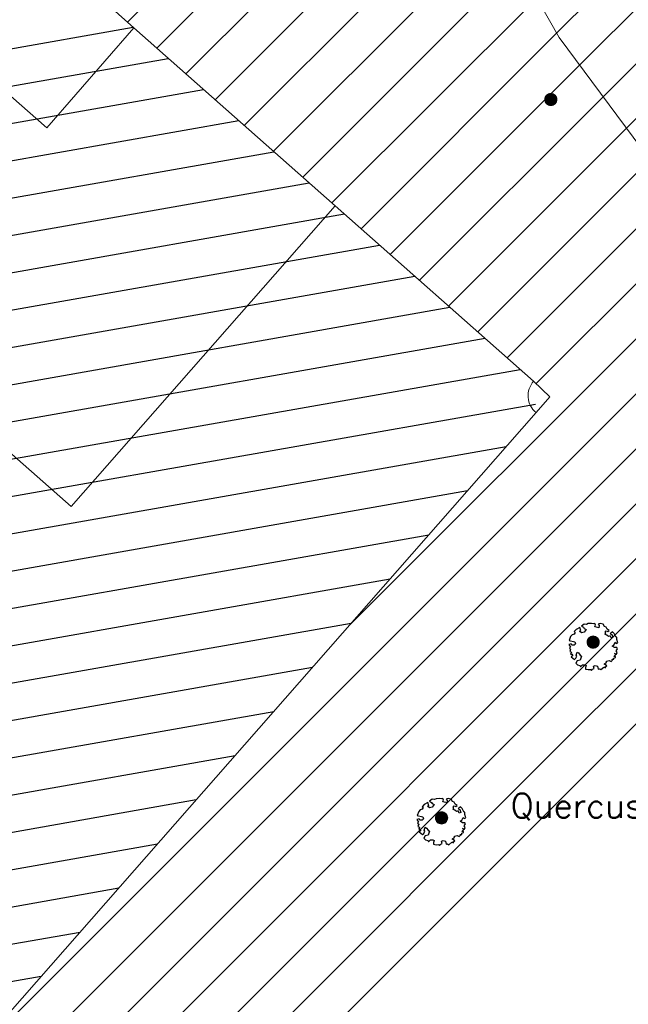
# Model space of a CAD drawing. Header units: metres. Extents: x 102852 to 106916, y 385458 to 392749.
# Tile 49 of 59: x 104962 to 104987, y 388299 to 388339. Entities that reach past the tile are written whole.
import ezdxf
from ezdxf.enums import TextEntityAlignment as Align

# ---------------------------------------------------------------- set-up
doc = ezdxf.new("R2010")
doc.units = ezdxf.units.M
for name, color, linetype, lineweight in [('0-BEPLANTING', 14, 'Continuous', 30), ('0-GRAS OM SPORTVELDEN', 2, 'Continuous', 30), ('0-GRAS SPORTVELDEN', 3, 'Continuous', 30), ('B-WE-GR-BOOM-S', 90, 'Continuous', 30), ('B-WE-GR-STRUIK-G', 90, 'Continuous', 13), ('B-WE-VW-MARKERING_LANGS_STREEP_DOORGETROKKEN-G', 7, 'Continuous', 13), ('Bomen', 84, 'Continuous', 0), ('Boomsoort', 10, 'Continuous', 0)]:
    doc.layers.add(name, color=color, linetype=linetype, lineweight=lineweight)
doc.styles.add('NLCS-ISO-M200-T25', font='NLCS-ISO.ttf', dxfattribs={"height": 0.5})
doc.styles.add('Style-txt', font='txt.shx')
pattern_1 = [(45, (0, 0), (-1.122532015, 1.122532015), [])]

# ---------------------------------------------------------------- blocks, each defined once
blk = doc.blocks.new('SGR-BOOM_06_10')
at = {"linetype": 'Continuous', "flags": 128}
blk.add_lwpolyline([(2.7, 3.52), (2.53, 3.94), (2.2, 4.06), (1.94, 4.52), (1.27, 4.69), (0.86, 4.52), (1.11, 4.27), (1.06, 3.81), (0.23, 3.98), (0.35, 4.32), (0.18, 4.69), (-0.15, 4.61), (-0.49, 4.69), (-1.15, 4.65), (-1.49, 4.48), (-1.95, 4.57), (-2.54, 4.11), (-2.12, 3.9), (-1.99, 3.64), (-1.58, 3.44), (-1.99, 2.89), (-2.54, 2.77), (-2.92, 3.1), (-2.62, 3.22), (-2.87, 3.86), (-3.63, 3.43), (-4, 3.02), (-3.79, 2.85), (-4, 2.51), (-4.42, 2.35), (-4.72, 2.05), (-5.01, 1.21), (-3.88, 0.92), (-3.71, 0.54), (-4, 0.29), (-4.51, 0.29), (-4.6, 0.56), (-5.09, 0.38), (-4.76, -0.17), (-4.93, -0.38), (-4.72, -0.54), (-4.88, -1.01), (-4.53, -1.18), (-4.72, -1.55), (-4.42, -1.59), (-4.29, -1.71), (-4.62, -2.11), (-3.92, -2.68), (-3.67, -2.43), (-3.46, -1.97), (-3.63, -1.76), (-3.42, -1.17), (-3.12, -1.34), (-2.79, -1.76), (-2.5, -2.01), (-2.79, -2.81), (-3.42, -2.93), (-3.67, -3.39), (-3.33, -3.77), (-2.83, -3.9), (-2.77, -4.02), (-2.71, -4.15), (-2.33, -3.73), (-1.83, -3.73), (-1.57, -3.9), (-1.7, -4.27), (-1.7, -4.61), (-1.15, -4.74), (-0.61, -4.69), (-0.49, -4.94), (-0.23, -4.65), (0.1, -4.48), (-0.06, -4.01), (0.27, -3.9), (0.77, -4.02), (0.86, -4.61), (1.15, -4.57), (1.44, -4.74), (2.07, -4.23), (2.37, -4.36), (2.32, -4.15), (2.66, -3.98), (2.41, -3.73), (2.11, -3.64), (2.57, -3.23), (2.62, -2.98), (3.16, -2.85), (3.54, -3.06), (3.79, -2.81), (3.77, -2.63), (4.12, -2.63), (4.12, -2.39), (4.46, -2.26), (4.46, -2.05), (4.08, -2.05), (4.54, -1.59), (4.25, -1.42), (4.63, -1.55), (4.75, -1.26), (4.54, -0.92), (4.84, -0.46), (4.67, -0.25), (4.25, -0.25), (3.75, 0.08), (4.08, 0.29), (4.38, 0.84), (4.54, 0.59), (4.88, 0.71), (4.67, 1.43), (4.71, 1.89), (4.5, 1.97), (4.16, 2.64), (3.83, 3.01), (3.37, 2.6), (3.66, 2.43), (3.91, 1.8), (3.54, 1.72), (3.33, 2.14), (2.99, 2.05), (2.66, 2.31), (2.24, 2.51), (2.45, 2.68), (2.32, 2.93), (2.53, 3.18), (2.87, 3.06), (3.16, 3.23)], close=True, dxfattribs=at)
blk.add_circle((0, 0), 0.15)
at = {"style": 'NLCS-ISO-M200-T25'}
blk.add_attdef('TYPE', (0, 0), '', height=1.8, dxfattribs=at)
blk = doc.blocks.new('MPOLYGON_243')
at = {"layer": 'Bomen', "flags": 128}
for points in [[(104983.685, 388335.529), (104983.68, 388335.48), (104984.18, 388335.48)], [(104983.68, 388335.48), (104983.685, 388335.431), (104984.175, 388335.431)], [(104983.68, 388335.48), (104984.18, 388335.48), (104984.175, 388335.431)], [(104983.699, 388335.576), (104983.685, 388335.529), (104984.175, 388335.529)], [(104983.685, 388335.529), (104984.175, 388335.529), (104984.18, 388335.48)], [(104983.685, 388335.431), (104983.699, 388335.384), (104984.161, 388335.384)], [(104983.685, 388335.431), (104984.175, 388335.431), (104984.161, 388335.384)], [(104983.722, 388335.619), (104983.699, 388335.576), (104984.161, 388335.576)], [(104983.699, 388335.576), (104984.161, 388335.576), (104984.175, 388335.529)], [(104983.753, 388335.657), (104983.722, 388335.619), (104984.138, 388335.619)], [(104983.722, 388335.619), (104984.138, 388335.619), (104984.161, 388335.576)], [(104983.791, 388335.688), (104983.753, 388335.657), (104984.107, 388335.657)], [(104983.753, 388335.657), (104984.107, 388335.657), (104984.138, 388335.619)], [(104983.834, 388335.711), (104983.791, 388335.688), (104984.069, 388335.688)], [(104983.791, 388335.688), (104984.069, 388335.688), (104984.107, 388335.657)], [(104983.881, 388335.725), (104983.834, 388335.711), (104984.026, 388335.711)], [(104983.834, 388335.711), (104984.026, 388335.711), (104984.069, 388335.688)], [(104983.93, 388335.73), (104983.881, 388335.725), (104983.979, 388335.725)], [(104983.881, 388335.725), (104983.979, 388335.725), (104984.026, 388335.711)], [(104983.699, 388335.384), (104983.722, 388335.341), (104984.138, 388335.341)], [(104983.699, 388335.384), (104984.161, 388335.384), (104984.138, 388335.341)], [(104983.722, 388335.341), (104983.753, 388335.303), (104984.107, 388335.303)], [(104983.722, 388335.341), (104984.138, 388335.341), (104984.107, 388335.303)], [(104983.753, 388335.303), (104983.791, 388335.272), (104984.069, 388335.272)], [(104983.753, 388335.303), (104984.107, 388335.303), (104984.069, 388335.272)], [(104983.791, 388335.272), (104983.834, 388335.249), (104984.026, 388335.249)], [(104983.791, 388335.272), (104984.069, 388335.272), (104984.026, 388335.249)], [(104983.834, 388335.249), (104983.881, 388335.235), (104983.979, 388335.235)], [(104983.834, 388335.249), (104984.026, 388335.249), (104983.979, 388335.235)], [(104983.881, 388335.235), (104983.979, 388335.235), (104983.93, 388335.23)]]:
    blk.add_lwpolyline(points, close=True, dxfattribs=at)
at = {"layer": 'Bomen', "color": 74, "true_color": 0x55aa00, "flags": 128}
for points in [[(104983.68, 388335.48), (104983.685, 388335.529)], [(104983.685, 388335.431), (104983.68, 388335.48)], [(104983.685, 388335.529), (104983.699, 388335.576)], [(104983.699, 388335.384), (104983.685, 388335.431)], [(104983.699, 388335.576), (104983.722, 388335.619)], [(104983.722, 388335.619), (104983.753, 388335.657)], [(104983.753, 388335.657), (104983.791, 388335.688)], [(104983.791, 388335.688), (104983.834, 388335.711)], [(104983.834, 388335.711), (104983.881, 388335.725)], [(104983.881, 388335.725), (104983.93, 388335.73)], [(104983.93, 388335.73), (104983.979, 388335.725)], [(104983.979, 388335.725), (104984.026, 388335.711)], [(104984.026, 388335.711), (104984.069, 388335.688)], [(104984.069, 388335.688), (104984.107, 388335.657)], [(104984.107, 388335.657), (104984.138, 388335.619)], [(104984.138, 388335.619), (104984.161, 388335.576)], [(104984.161, 388335.576), (104984.175, 388335.529)], [(104984.175, 388335.431), (104984.161, 388335.384)], [(104984.175, 388335.529), (104984.18, 388335.48)], [(104984.18, 388335.48), (104984.175, 388335.431)], [(104983.722, 388335.341), (104983.699, 388335.384)], [(104983.753, 388335.303), (104983.722, 388335.341)], [(104983.791, 388335.272), (104983.753, 388335.303)], [(104983.834, 388335.249), (104983.791, 388335.272)], [(104983.881, 388335.235), (104983.834, 388335.249)], [(104983.93, 388335.23), (104983.881, 388335.235)], [(104983.979, 388335.235), (104983.93, 388335.23)], [(104984.026, 388335.249), (104983.979, 388335.235)], [(104984.069, 388335.272), (104984.026, 388335.249)], [(104984.107, 388335.303), (104984.069, 388335.272)], [(104984.138, 388335.341), (104984.107, 388335.303)], [(104984.161, 388335.384), (104984.138, 388335.341)]]:
    blk.add_lwpolyline(points, dxfattribs=at)
at = {"layer": 'Bomen'}
for points in [[(104983.685, 388335.529), (104983.68, 388335.48), (104984.18, 388335.48)], [(104983.699, 388335.576), (104983.685, 388335.529), (104984.175, 388335.529)], [(104983.685, 388335.529), (104984.175, 388335.529), (104984.18, 388335.48)], [(104983.722, 388335.619), (104983.699, 388335.576), (104984.161, 388335.576)], [(104983.699, 388335.576), (104984.161, 388335.576), (104984.175, 388335.529)], [(104983.753, 388335.657), (104983.722, 388335.619), (104984.138, 388335.619)], [(104983.722, 388335.619), (104984.138, 388335.619), (104984.161, 388335.576)], [(104983.791, 388335.688), (104983.753, 388335.657), (104984.107, 388335.657)], [(104983.753, 388335.657), (104984.107, 388335.657), (104984.138, 388335.619)], [(104983.834, 388335.711), (104983.791, 388335.688), (104984.069, 388335.688)], [(104983.791, 388335.688), (104984.069, 388335.688), (104984.107, 388335.657)], [(104983.881, 388335.725), (104983.834, 388335.711), (104984.026, 388335.711)], [(104983.834, 388335.711), (104984.026, 388335.711), (104984.069, 388335.688)], [(104983.93, 388335.73), (104983.881, 388335.725), (104983.979, 388335.725)], [(104983.881, 388335.725), (104983.979, 388335.725), (104984.026, 388335.711)]]:
    blk.add_solid(points, dxfattribs=at)
at = {"layer": 'Bomen', "extrusion": (0, 0, -1)}
for points in [[(-104983.68, 388335.48), (-104983.685, 388335.431), (-104984.175, 388335.431)], [(-104983.68, 388335.48), (-104984.18, 388335.48), (-104984.175, 388335.431)], [(-104983.685, 388335.431), (-104983.699, 388335.384), (-104984.161, 388335.384)], [(-104983.685, 388335.431), (-104984.175, 388335.431), (-104984.161, 388335.384)], [(-104983.699, 388335.384), (-104983.722, 388335.341), (-104984.138, 388335.341)], [(-104983.699, 388335.384), (-104984.161, 388335.384), (-104984.138, 388335.341)], [(-104983.722, 388335.341), (-104983.753, 388335.303), (-104984.107, 388335.303)], [(-104983.722, 388335.341), (-104984.138, 388335.341), (-104984.107, 388335.303)], [(-104983.753, 388335.303), (-104983.791, 388335.272), (-104984.069, 388335.272)], [(-104983.753, 388335.303), (-104984.107, 388335.303), (-104984.069, 388335.272)], [(-104983.791, 388335.272), (-104983.834, 388335.249), (-104984.026, 388335.249)], [(-104983.791, 388335.272), (-104984.069, 388335.272), (-104984.026, 388335.249)], [(-104983.834, 388335.249), (-104983.881, 388335.235), (-104983.979, 388335.235)], [(-104983.834, 388335.249), (-104984.026, 388335.249), (-104983.979, 388335.235)], [(-104983.881, 388335.235), (-104983.979, 388335.235), (-104983.93, 388335.23)]]:
    blk.add_solid(points, dxfattribs=at)
blk = doc.blocks.new('MPOLYGON_331')
at = {"layer": 'Bomen', "flags": 128}
for points in [[(104979.223, 388306.198), (104979.219, 388306.149), (104979.719, 388306.149)], [(104979.219, 388306.149), (104979.223, 388306.1), (104979.714, 388306.1)], [(104979.219, 388306.149), (104979.719, 388306.149), (104979.714, 388306.1)], [(104979.238, 388306.244), (104979.223, 388306.198), (104979.714, 388306.198)], [(104979.223, 388306.198), (104979.714, 388306.198), (104979.719, 388306.149)], [(104979.223, 388306.1), (104979.238, 388306.053), (104979.7, 388306.053)], [(104979.223, 388306.1), (104979.714, 388306.1), (104979.7, 388306.053)], [(104979.261, 388306.288), (104979.238, 388306.244), (104979.7, 388306.244)], [(104979.238, 388306.244), (104979.7, 388306.244), (104979.714, 388306.198)], [(104979.238, 388306.053), (104979.261, 388306.01), (104979.676, 388306.01)], [(104979.238, 388306.053), (104979.7, 388306.053), (104979.676, 388306.01)], [(104979.292, 388306.326), (104979.261, 388306.288), (104979.676, 388306.288)], [(104979.261, 388306.288), (104979.676, 388306.288), (104979.7, 388306.244)], [(104979.33, 388306.357), (104979.292, 388306.326), (104979.645, 388306.326)], [(104979.292, 388306.326), (104979.645, 388306.326), (104979.676, 388306.288)], [(104979.373, 388306.38), (104979.33, 388306.357), (104979.607, 388306.357)], [(104979.33, 388306.357), (104979.607, 388306.357), (104979.645, 388306.326)], [(104979.42, 388306.394), (104979.373, 388306.38), (104979.564, 388306.38)], [(104979.373, 388306.38), (104979.564, 388306.38), (104979.607, 388306.357)], [(104979.469, 388306.399), (104979.42, 388306.394), (104979.517, 388306.394)], [(104979.42, 388306.394), (104979.517, 388306.394), (104979.564, 388306.38)], [(104979.261, 388306.01), (104979.292, 388305.972), (104979.645, 388305.972)], [(104979.261, 388306.01), (104979.676, 388306.01), (104979.645, 388305.972)], [(104979.292, 388305.972), (104979.33, 388305.941), (104979.607, 388305.941)], [(104979.292, 388305.972), (104979.645, 388305.972), (104979.607, 388305.941)], [(104979.33, 388305.941), (104979.373, 388305.918), (104979.564, 388305.918)], [(104979.33, 388305.941), (104979.607, 388305.941), (104979.564, 388305.918)], [(104979.373, 388305.918), (104979.42, 388305.904), (104979.517, 388305.904)], [(104979.373, 388305.918), (104979.564, 388305.918), (104979.517, 388305.904)], [(104979.42, 388305.904), (104979.517, 388305.904), (104979.469, 388305.899)]]:
    blk.add_lwpolyline(points, close=True, dxfattribs=at)
at = {"layer": 'Bomen', "color": 74, "true_color": 0x55aa00, "flags": 128}
for points in [[(104979.219, 388306.149), (104979.223, 388306.198)], [(104979.223, 388306.1), (104979.219, 388306.149)], [(104979.223, 388306.198), (104979.238, 388306.244)], [(104979.238, 388306.053), (104979.223, 388306.1)], [(104979.238, 388306.244), (104979.261, 388306.288)], [(104979.261, 388306.01), (104979.238, 388306.053)], [(104979.261, 388306.288), (104979.292, 388306.326)], [(104979.292, 388306.326), (104979.33, 388306.357)], [(104979.33, 388306.357), (104979.373, 388306.38)], [(104979.373, 388306.38), (104979.42, 388306.394)], [(104979.42, 388306.394), (104979.469, 388306.399)], [(104979.469, 388306.399), (104979.517, 388306.394)], [(104979.517, 388306.394), (104979.564, 388306.38)], [(104979.564, 388306.38), (104979.607, 388306.357)], [(104979.607, 388306.357), (104979.645, 388306.326)], [(104979.645, 388306.326), (104979.676, 388306.288)], [(104979.676, 388306.288), (104979.7, 388306.244)], [(104979.7, 388306.053), (104979.676, 388306.01)], [(104979.7, 388306.244), (104979.714, 388306.198)], [(104979.714, 388306.1), (104979.7, 388306.053)], [(104979.714, 388306.198), (104979.719, 388306.149)], [(104979.719, 388306.149), (104979.714, 388306.1)], [(104979.292, 388305.972), (104979.261, 388306.01)], [(104979.33, 388305.941), (104979.292, 388305.972)], [(104979.373, 388305.918), (104979.33, 388305.941)], [(104979.42, 388305.904), (104979.373, 388305.918)], [(104979.469, 388305.899), (104979.42, 388305.904)], [(104979.517, 388305.904), (104979.469, 388305.899)], [(104979.564, 388305.918), (104979.517, 388305.904)], [(104979.607, 388305.941), (104979.564, 388305.918)], [(104979.645, 388305.972), (104979.607, 388305.941)], [(104979.676, 388306.01), (104979.645, 388305.972)]]:
    blk.add_lwpolyline(points, dxfattribs=at)
at = {"layer": 'Bomen'}
for points in [[(104979.223, 388306.198), (104979.219, 388306.149), (104979.719, 388306.149)], [(104979.238, 388306.244), (104979.223, 388306.198), (104979.714, 388306.198)], [(104979.223, 388306.198), (104979.714, 388306.198), (104979.719, 388306.149)], [(104979.261, 388306.288), (104979.238, 388306.244), (104979.7, 388306.244)], [(104979.238, 388306.244), (104979.7, 388306.244), (104979.714, 388306.198)], [(104979.292, 388306.326), (104979.261, 388306.288), (104979.676, 388306.288)], [(104979.261, 388306.288), (104979.676, 388306.288), (104979.7, 388306.244)], [(104979.33, 388306.357), (104979.292, 388306.326), (104979.645, 388306.326)], [(104979.292, 388306.326), (104979.645, 388306.326), (104979.676, 388306.288)], [(104979.373, 388306.38), (104979.33, 388306.357), (104979.607, 388306.357)], [(104979.33, 388306.357), (104979.607, 388306.357), (104979.645, 388306.326)], [(104979.42, 388306.394), (104979.373, 388306.38), (104979.564, 388306.38)], [(104979.373, 388306.38), (104979.564, 388306.38), (104979.607, 388306.357)], [(104979.469, 388306.399), (104979.42, 388306.394), (104979.517, 388306.394)], [(104979.42, 388306.394), (104979.517, 388306.394), (104979.564, 388306.38)]]:
    blk.add_solid(points, dxfattribs=at)
at = {"layer": 'Bomen', "extrusion": (0, 0, -1)}
for points in [[(-104979.219, 388306.149), (-104979.223, 388306.1), (-104979.714, 388306.1)], [(-104979.219, 388306.149), (-104979.719, 388306.149), (-104979.714, 388306.1)], [(-104979.223, 388306.1), (-104979.238, 388306.053), (-104979.7, 388306.053)], [(-104979.223, 388306.1), (-104979.714, 388306.1), (-104979.7, 388306.053)], [(-104979.238, 388306.053), (-104979.261, 388306.01), (-104979.676, 388306.01)], [(-104979.238, 388306.053), (-104979.7, 388306.053), (-104979.676, 388306.01)], [(-104979.261, 388306.01), (-104979.292, 388305.972), (-104979.645, 388305.972)], [(-104979.261, 388306.01), (-104979.676, 388306.01), (-104979.645, 388305.972)], [(-104979.292, 388305.972), (-104979.33, 388305.941), (-104979.607, 388305.941)], [(-104979.292, 388305.972), (-104979.645, 388305.972), (-104979.607, 388305.941)], [(-104979.33, 388305.941), (-104979.373, 388305.918), (-104979.564, 388305.918)], [(-104979.33, 388305.941), (-104979.607, 388305.941), (-104979.564, 388305.918)], [(-104979.373, 388305.918), (-104979.42, 388305.904), (-104979.517, 388305.904)], [(-104979.373, 388305.918), (-104979.564, 388305.918), (-104979.517, 388305.904)], [(-104979.42, 388305.904), (-104979.517, 388305.904), (-104979.469, 388305.899)]]:
    blk.add_solid(points, dxfattribs=at)
blk = doc.blocks.new('MPOLYGON_332')
at = {"layer": 'Bomen', "flags": 128}
for points in [[(104985.411, 388313.376), (104985.407, 388313.327), (104985.907, 388313.327)], [(104985.407, 388313.327), (104985.411, 388313.278), (104985.902, 388313.278)], [(104985.407, 388313.327), (104985.907, 388313.327), (104985.902, 388313.278)], [(104985.426, 388313.423), (104985.411, 388313.376), (104985.902, 388313.376)], [(104985.411, 388313.376), (104985.902, 388313.376), (104985.907, 388313.327)], [(104985.449, 388313.466), (104985.426, 388313.423), (104985.888, 388313.423)], [(104985.426, 388313.423), (104985.888, 388313.423), (104985.902, 388313.376)], [(104985.48, 388313.504), (104985.449, 388313.466), (104985.864, 388313.466)], [(104985.449, 388313.466), (104985.864, 388313.466), (104985.888, 388313.423)], [(104985.518, 388313.535), (104985.48, 388313.504), (104985.833, 388313.504)], [(104985.48, 388313.504), (104985.833, 388313.504), (104985.864, 388313.466)], [(104985.561, 388313.558), (104985.518, 388313.535), (104985.795, 388313.535)], [(104985.518, 388313.535), (104985.795, 388313.535), (104985.833, 388313.504)], [(104985.608, 388313.572), (104985.561, 388313.558), (104985.752, 388313.558)], [(104985.561, 388313.558), (104985.752, 388313.558), (104985.795, 388313.535)], [(104985.657, 388313.577), (104985.608, 388313.572), (104985.705, 388313.572)], [(104985.608, 388313.572), (104985.705, 388313.572), (104985.752, 388313.558)], [(104985.411, 388313.278), (104985.426, 388313.231), (104985.888, 388313.231)], [(104985.411, 388313.278), (104985.902, 388313.278), (104985.888, 388313.231)], [(104985.426, 388313.231), (104985.449, 388313.188), (104985.864, 388313.188)], [(104985.426, 388313.231), (104985.888, 388313.231), (104985.864, 388313.188)], [(104985.449, 388313.188), (104985.48, 388313.15), (104985.833, 388313.15)], [(104985.449, 388313.188), (104985.864, 388313.188), (104985.833, 388313.15)], [(104985.48, 388313.15), (104985.518, 388313.119), (104985.795, 388313.119)], [(104985.48, 388313.15), (104985.833, 388313.15), (104985.795, 388313.119)], [(104985.518, 388313.119), (104985.561, 388313.096), (104985.752, 388313.096)], [(104985.518, 388313.119), (104985.795, 388313.119), (104985.752, 388313.096)], [(104985.561, 388313.096), (104985.608, 388313.082), (104985.705, 388313.082)], [(104985.561, 388313.096), (104985.752, 388313.096), (104985.705, 388313.082)], [(104985.608, 388313.082), (104985.705, 388313.082), (104985.657, 388313.077)]]:
    blk.add_lwpolyline(points, close=True, dxfattribs=at)
at = {"layer": 'Bomen', "color": 74, "true_color": 0x55aa00, "flags": 128}
for points in [[(104985.407, 388313.327), (104985.411, 388313.376)], [(104985.411, 388313.278), (104985.407, 388313.327)], [(104985.411, 388313.376), (104985.426, 388313.423)], [(104985.426, 388313.423), (104985.449, 388313.466)], [(104985.449, 388313.466), (104985.48, 388313.504)], [(104985.48, 388313.504), (104985.518, 388313.535)], [(104985.518, 388313.535), (104985.561, 388313.558)], [(104985.561, 388313.558), (104985.608, 388313.572)], [(104985.608, 388313.572), (104985.657, 388313.577)], [(104985.657, 388313.577), (104985.705, 388313.572)], [(104985.705, 388313.572), (104985.752, 388313.558)], [(104985.752, 388313.558), (104985.795, 388313.535)], [(104985.795, 388313.535), (104985.833, 388313.504)], [(104985.833, 388313.504), (104985.864, 388313.466)], [(104985.864, 388313.466), (104985.888, 388313.423)], [(104985.888, 388313.423), (104985.902, 388313.376)], [(104985.902, 388313.376), (104985.907, 388313.327)], [(104985.907, 388313.327), (104985.902, 388313.278)], [(104985.426, 388313.231), (104985.411, 388313.278)], [(104985.449, 388313.188), (104985.426, 388313.231)], [(104985.48, 388313.15), (104985.449, 388313.188)], [(104985.518, 388313.119), (104985.48, 388313.15)], [(104985.561, 388313.096), (104985.518, 388313.119)], [(104985.608, 388313.082), (104985.561, 388313.096)], [(104985.657, 388313.077), (104985.608, 388313.082)], [(104985.705, 388313.082), (104985.657, 388313.077)], [(104985.752, 388313.096), (104985.705, 388313.082)], [(104985.795, 388313.119), (104985.752, 388313.096)], [(104985.833, 388313.15), (104985.795, 388313.119)], [(104985.864, 388313.188), (104985.833, 388313.15)], [(104985.888, 388313.231), (104985.864, 388313.188)], [(104985.902, 388313.278), (104985.888, 388313.231)]]:
    blk.add_lwpolyline(points, dxfattribs=at)
at = {"layer": 'Bomen'}
for points in [[(104985.411, 388313.376), (104985.407, 388313.327), (104985.907, 388313.327)], [(104985.426, 388313.423), (104985.411, 388313.376), (104985.902, 388313.376)], [(104985.411, 388313.376), (104985.902, 388313.376), (104985.907, 388313.327)], [(104985.449, 388313.466), (104985.426, 388313.423), (104985.888, 388313.423)], [(104985.426, 388313.423), (104985.888, 388313.423), (104985.902, 388313.376)], [(104985.48, 388313.504), (104985.449, 388313.466), (104985.864, 388313.466)], [(104985.449, 388313.466), (104985.864, 388313.466), (104985.888, 388313.423)], [(104985.518, 388313.535), (104985.48, 388313.504), (104985.833, 388313.504)], [(104985.48, 388313.504), (104985.833, 388313.504), (104985.864, 388313.466)], [(104985.561, 388313.558), (104985.518, 388313.535), (104985.795, 388313.535)], [(104985.518, 388313.535), (104985.795, 388313.535), (104985.833, 388313.504)], [(104985.608, 388313.572), (104985.561, 388313.558), (104985.752, 388313.558)], [(104985.561, 388313.558), (104985.752, 388313.558), (104985.795, 388313.535)], [(104985.657, 388313.577), (104985.608, 388313.572), (104985.705, 388313.572)], [(104985.608, 388313.572), (104985.705, 388313.572), (104985.752, 388313.558)]]:
    blk.add_solid(points, dxfattribs=at)
at = {"layer": 'Bomen', "extrusion": (0, 0, -1)}
for points in [[(-104985.407, 388313.327), (-104985.411, 388313.278), (-104985.902, 388313.278)], [(-104985.407, 388313.327), (-104985.907, 388313.327), (-104985.902, 388313.278)], [(-104985.411, 388313.278), (-104985.426, 388313.231), (-104985.888, 388313.231)], [(-104985.411, 388313.278), (-104985.902, 388313.278), (-104985.888, 388313.231)], [(-104985.426, 388313.231), (-104985.449, 388313.188), (-104985.864, 388313.188)], [(-104985.426, 388313.231), (-104985.888, 388313.231), (-104985.864, 388313.188)], [(-104985.449, 388313.188), (-104985.48, 388313.15), (-104985.833, 388313.15)], [(-104985.449, 388313.188), (-104985.864, 388313.188), (-104985.833, 388313.15)], [(-104985.48, 388313.15), (-104985.518, 388313.119), (-104985.795, 388313.119)], [(-104985.48, 388313.15), (-104985.833, 388313.15), (-104985.795, 388313.119)], [(-104985.518, 388313.119), (-104985.561, 388313.096), (-104985.752, 388313.096)], [(-104985.518, 388313.119), (-104985.795, 388313.119), (-104985.752, 388313.096)], [(-104985.561, 388313.096), (-104985.608, 388313.082), (-104985.705, 388313.082)], [(-104985.561, 388313.096), (-104985.752, 388313.096), (-104985.705, 388313.082)], [(-104985.608, 388313.082), (-104985.705, 388313.082), (-104985.657, 388313.077)]]:
    blk.add_solid(points, dxfattribs=at)

msp = doc.modelspace()

# ---------------------------------------------------------------- hatches: boundary and pattern name
at = {"layer": '0-BEPLANTING', "ltscale": 0.2}
h = msp.add_hatch(dxfattribs=at)
h.set_pattern_fill('ANSI31', color=256, scale=0.1, pattern_type=2)
h.set_pattern_definition(pattern_1)
h.paths.add_polyline_path([(104987.201, 388309.166), (104992.925, 388315.588), (104992.756, 388316.667), (104991.641, 388317.403), (104953.135, 388274.476), (104923.953, 388240.828), (104926.911, 388240.402), (104944.757, 388260.964), (104957.242, 388276.217), (104972.593, 388292.144)])
h.paths.add_polyline_path([(104936.204, 388377.188), (104952.646, 388367.271), (104969.821, 388352.819), (104974.522, 388348.095), (104980.289, 388345.028), (104984.264, 388338.012), (104991.022, 388328.917), (104993.469, 388321.613), (105005.563, 388330.004), (104996.896, 388342.497), (104976.68, 388370.134), (104961.352, 388387.307), (104947.568, 388403.325), (104947.217, 388404.45), (104938.787, 388397.035), (104930.964, 388390.489), (104916.114, 388375.269), (104903.991, 388361.911), (104899.862, 388357.443), (104895.733, 388352.975), (104891.914, 388348.244), (104885.812, 388340.551), (104877.742, 388328.044), (104867.665, 388309.754), (104853.458, 388287.129), (104848.149, 388279.703), (104837.038, 388265.339), (104824.573, 388250.432), (104801.029, 388224.864), (104781.751, 388202.889), (104770.991, 388190.278), (104772.452, 388186.635), (104772.811, 388187.175), (104805.639, 388224.606), (104808.222, 388227.561), (104831.7, 388254.318), (104832.147, 388254.814), (104859.776, 388286.427), (104860.103, 388290.424), (104882.914, 388316.421), (104883.344, 388316.932), (104906.664, 388343.462), (104907.096, 388343.97)])
at = {"layer": '0-GRAS OM SPORTVELDEN', "ltscale": 0.2}
h = msp.add_hatch(dxfattribs=at)
h.set_pattern_fill('ANSI31', color=256, scale=0.1, pattern_type=2)
h.set_pattern_definition(pattern_1)
h.paths.add_polyline_path([(104980.289, 388345.028), (104974.522, 388348.095), (104969.821, 388352.819), (104952.646, 388367.271), (104936.204, 388377.188), (104907.096, 388343.97), (104906.664, 388343.462), (104902.958, 388328.248), (104935.301, 388365.153), (104935.902, 388365.794), (104936.552, 388365.277), (104942.714, 388359.826), (104944.771, 388358.011), (104953.03, 388350.714), (104957.207, 388347.02), (104962.767, 388342.108), (104966.906, 388338.402), (104975.132, 388331.135), (104983.227, 388323.976), (104983.891, 388323.344), (104983.328, 388322.699), (104951.016, 388285.886), (104953.135, 388274.476), (104991.641, 388317.403), (104993.469, 388321.613), (104991.022, 388328.917), (104984.264, 388338.012)])
h.paths.add_polyline_path([(104961.24, 388293.387), (104962.006, 388292.729), (104960.416, 388290.805), (104959.635, 388291.453)], flags=17)
at = {"layer": '0-GRAS SPORTVELDEN'}
h = msp.add_hatch(dxfattribs=at)
h.set_pattern_fill('HATCH', color=256, scale=0.1, style=0, pattern_type=2)
h.set_pattern_definition([(10, (104893.1512, 388301.0557), (-0.260472, 1.477212), [])])
h.paths.add_polyline_path([(104902.958, 388328.248), (104870.608, 388291.306), (104870.688, 388290.041), (104876.793, 388284.633), (104878.795, 388282.902), (104887.078, 388275.539), (104891.189, 388271.862), (104896.799, 388266.948), (104901.058, 388263.228), (104909.236, 388256.028), (104911.194, 388254.276), (104917.355, 388248.879), (104918.599, 388248.907), (104951.016, 388285.886), (104983.328, 388322.699), (104983.227, 388323.976), (104975.132, 388331.135), (104966.906, 388338.402), (104962.767, 388342.108), (104957.207, 388347.02), (104953.03, 388350.714), (104944.771, 388358.011), (104942.714, 388359.826), (104936.552, 388365.277), (104935.301, 388365.153)])

# ---------------------------------------------------------------- linework, layer by layer
at = {"layer": 'B-WE-GR-STRUIK-G', "flags": 128}
msp.add_lwpolyline([(104936.204, 388377.188), (104952.646, 388367.271), (104969.821, 388352.819), (104974.522, 388348.095), (104980.289, 388345.028), (104984.264, 388338.012), (104991.022, 388328.917), (104993.469, 388321.613)], dxfattribs=at)
at = {"layer": 'B-WE-VW-MARKERING_LANGS_STREEP_DOORGETROKKEN-G', "flags": 128}
msp.add_lwpolyline([(104870.608, 388291.306), (104902.958, 388328.248), (104935.301, 388365.153), (104935.902, 388365.794), (104936.552, 388365.277), (104942.714, 388359.826), (104944.771, 388358.011), (104953.03, 388350.714), (104957.207, 388347.02), (104962.767, 388342.108), (104966.906, 388338.402), (104963.361, 388334.326), (104949.426, 388346.577), (104953.03, 388350.714)], dxfattribs=at)
for points in [[(104943.463, 388337.269, 0.512834), (104954.757, 388327.316), (104964.353, 388318.868), (104975.132, 388331.135), (104966.906, 388338.402)], [(104975.132, 388331.135), (104983.227, 388323.976), (104983.891, 388323.344), (104983.328, 388322.699), (104951.016, 388285.886), (104918.599, 388248.907, 0.4003), (104917.355, 388248.879), (104911.194, 388254.276), (104909.236, 388256.028), (104901.058, 388263.228)]]:
    msp.add_lwpolyline(points, format="xyb", dxfattribs=at)
at = {"layer": 'B-WE-VW-MARKERING_LANGS_STREEP_DOORGETROKKEN-G'}
msp.add_arc((104983.883, 388323.385), 0.883, 137.9974, 231.0471, dxfattribs=at)

# ---------------------------------------------------------------- block references
at = {"layer": 'B-WE-GR-BOOM-S', "xscale": 0.2, "yscale": 0.2, "zscale": 0.2, "rotation": 360}
for p in [(104985.683, 388313.151), (104979.479, 388306.005)]:
    msp.add_blockref('SGR-BOOM_06_10', p, dxfattribs=at)
at = {"layer": 'Bomen', "rotation": 360}
for name in ['MPOLYGON_243', 'MPOLYGON_332', 'MPOLYGON_331']:
    msp.add_blockref(name, (0, 0, 0.134), dxfattribs=at)

# ---------------------------------------------------------------- texts
at = {"layer": 'Boomsoort', "color": 7, "style": 'Style-txt'}
msp.add_text('Quercus robur', height=1, dxfattribs=at).set_placement((104992.135, 388306.149, 0.134), align=Align.RIGHT)

doc.saveas('drawing.dxf')
